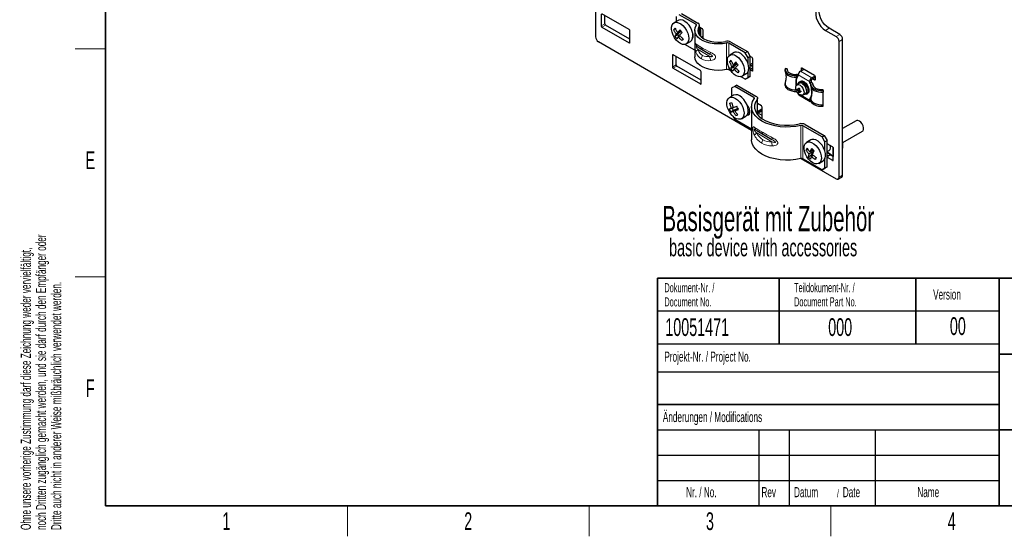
# Paper-space layout 'Blatt4' of a CAD drawing. Header units: millimetres. Extents: x 5 to 418, y 2 to 292.
# Tile 1 of 79: x 9 to 203, y 6 to 108. Entities that reach past the tile are written whole.
import ezdxf

# ---------------------------------------------------------------- set-up
doc = ezdxf.new("R2010")
doc.units = ezdxf.units.MM
doc.layers.add('SLD-0', color=7, linetype='Continuous')
doc.styles.add('SLDTEXTSTYLE0', font='TXT', dxfattribs={"width": 0.605})

psp = doc.layouts.new('Blatt4')

# ---------------------------------------------------------------- linework, layer by layer
at = {"color": 7, "linetype": 'Continuous', "lineweight": 25}
for p, q in [((122.76, 113.15), (122.76, 104.66)), ((123.89, 109.1), (123.89, 106.78)), ((129.41, 106.08), (124.03, 109.18)), ((142.57, 107.1), (139.3, 108.99)), ((139.73, 109.23), (142.99, 107.35)), ((124.6, 107.19), (124.6, 108.85)), ((139.09, 107.88), (138.25, 107.39)), ((138.74, 107.68), (138.74, 108.66)), ((124.03, 106.54), (129.41, 103.43)), ((129.55, 104.17), (124.74, 106.94)), ((129.55, 103.51), (129.55, 105.83)), ((138.21, 106.05), (138.53, 106.24)), ((138.41, 104.78), (138.92, 105.07)), ((139.67, 105.74), (138.68, 105.17)), ((138.92, 105.07), (139.69, 105.72)), ((138.92, 105.07), (139.19, 104.7)), ((139.59, 105.86), (138.94, 105.49)), ((141.93, 105.36), (141.94, 105.37)), ((142.34, 105.88), (142.34, 100.66)), ((143.29, 104.95), (143.29, 106.94)), ((143.87, 106.2), (143.29, 106.54)), ((143.47, 106.43), (143.47, 104.73)), ((144.01, 104.31), (144.01, 105.96)), ((168.18, 105.9), (170.28, 104.69)), ((170.98, 105.1), (168.89, 106.31)), ((123.32, 103.68), (153.56, 86.22)), ((139.08, 104.64), (139.44, 104.84)), ((142.34, 102.01), (140.38, 103.14)), ((140.65, 103.24), (141.49, 103.72)), ((141.94, 104.37), (141.97, 104.37)), ((141.98, 104.65), (142.05, 104.61)), ((143.71, 104.52), (144.01, 104.7)), ((144.01, 104.53), (143.84, 104.43)), ((144.01, 104.39), (143.95, 104.35)), ((152.32, 101.48), (149.05, 103.36)), ((149.47, 103.61), (152.74, 101.72)), ((170.84, 76.9), (170.84, 103.71)), ((171.55, 77.31), (171.55, 104.12)), ((143.02, 102.57), (145.32, 101.24)), ((150.13, 101.51), (149.28, 101.02)), ((152.32, 101.48), (152.74, 101.72)), ((152.88, 100.5), (152.32, 101.48)), ((152.74, 101.72), (153.31, 100.74)), ((137.95, 100.98), (137.95, 98.67)), ((143.46, 97.96), (138.09, 101.07)), ((138.65, 99.07), (138.65, 100.74)), ((149.24, 99.68), (149.56, 99.87)), ((150.7, 99.38), (149.71, 98.8)), ((149.95, 98.7), (150.72, 99.35)), ((150.62, 99.49), (149.97, 99.12)), ((153.31, 100.74), (152.88, 100.5)), ((152.88, 99.32), (152.88, 100.5)), ((153.69, 100.54), (153.29, 100.77)), ((153.31, 96.82), (153.31, 100.74)), ((153.31, 99.19), (153.75, 99.45)), ((153.83, 97.97), (153.83, 100.29)), ((138.09, 98.42), (143.46, 95.32)), ((143.6, 96.05), (138.8, 98.83)), ((143.6, 95.4), (143.6, 97.72)), ((149.54, 97.85), (149.05, 98.13)), ((149.45, 98.41), (149.95, 98.7)), ((149.95, 98.7), (150.22, 98.33)), ((150.11, 98.27), (150.47, 98.47)), ((151.68, 96.87), (152.53, 97.36)), ((152.88, 96.58), (152.88, 97.75)), ((153.83, 98.78), (153.31, 99.08)), ((153.31, 98.11), (153.69, 97.89)), ((153.83, 98.5), (153.59, 98.36)), ((160.17, 98.21), (160.17, 97.91)), ((160.58, 98.33), (160.18, 98.36)), ((160.58, 98.09), (160.58, 98.33)), ((163.21, 97.83), (163.88, 98.23)), ((163.35, 98.37), (163.35, 97.92)), ((166.03, 96.99), (163.49, 98.46)), ((152.32, 96.25), (151.41, 96.77)), ((152.32, 96.25), (152.88, 96.58)), ((152.74, 96.49), (152.32, 96.25)), ((153.31, 96.82), (152.74, 96.49)), ((152.88, 96.58), (153.31, 96.82)), ((160.17, 95.4), (160.17, 95.11)), ((160.3, 96), (160.18, 95.56)), ((162.46, 96.65), (162.47, 96.65)), ((162.95, 95.45), (162.5, 95.14)), ((162.62, 96.92), (162.78, 96.82)), ((162.78, 96.82), (162.78, 97.1)), ((163.21, 95.83), (163.04, 95.73)), ((165.04, 95.79), (165.04, 95.52)), ((165.04, 95.52), (165.33, 95.68)), ((165.04, 95.52), (165.2, 95.42)), ((165.33, 95.96), (165.33, 95.68)), ((165.33, 95.68), (165.49, 95.59)), ((165.47, 96.53), (166.12, 96.9)), ((166.17, 96.61), (165.47, 96.2)), ((165.66, 95.21), (165.66, 95.34)), ((165.72, 96.35), (166.03, 96.17)), ((166.17, 96.25), (166.17, 96.74)), ((150.24, 94.85), (149.67, 94.53)), ((149.67, 92.89), (149.67, 94.53)), ((150.66, 95.1), (150.24, 94.85)), ((154.02, 92.67), (150.24, 94.85)), ((150.66, 95.1), (154.44, 92.91)), ((162.7, 94.3), (162.56, 94.23)), ((163.04, 94.12), (162.77, 93.97)), ((163.02, 94.31), (162.78, 94.27)), ((162.78, 93.44), (162.78, 93.47)), ((163.02, 93.76), (162.87, 93.66)), ((163.18, 93.99), (163.03, 93.8)), ((163.66, 93.13), (164.15, 93.37)), ((164.44, 93.31), (164.61, 93.41)), ((165.26, 95.27), (165.26, 94.97)), ((167.71, 94.02), (167.65, 94.25)), ((167.71, 94.02), (167.71, 93.72)), ((150.03, 93.09), (149.18, 92.61)), ((154.74, 89.32), (154.74, 92.51)), ((155.51, 91.01), (154.74, 91.46)), ((162.91, 93.17), (165.17, 91.86)), ((165.2, 92.32), (165.04, 92.41)), ((165.04, 92.41), (165.04, 92.14)), ((165.26, 92.53), (165.26, 92.53)), ((165.26, 92.47), (165.26, 92.17)), ((149.98, 90.07), (149.48, 89.78)), ((149.6, 90.51), (149.95, 90.71)), ((149.98, 90.07), (149.73, 90.58)), ((150.89, 90.47), (149.91, 89.91)), ((150.88, 90.49), (149.98, 90.07)), ((150.92, 90.41), (150.28, 90.04)), ((152.87, 90.58), (153.04, 90.68)), ((152.92, 89.86), (153.26, 89.66)), ((153.56, 90.85), (153.56, 84.32)), ((154.74, 89.79), (155.62, 90.3)), ((155.62, 90.13), (154.74, 89.63)), ((155.65, 89.1), (154.74, 89.63)), ((155.65, 90.01), (154.86, 89.55)), ((155.62, 90.63), (155.65, 90.64)), ((155.62, 90.63), (155.62, 90.07)), ((155.65, 90.05), (155.62, 90.07)), ((155.65, 88.48), (155.65, 90.76)), ((167.71, 90.91), (167.71, 91.21)), ((149.87, 88.95), (150.24, 88.32)), ((153.56, 86.4), (150.24, 88.32)), ((150.49, 89.07), (150.82, 89.26)), ((151.58, 88.45), (152.43, 88.94)), ((174.26, 88.07), (171.55, 86.5)), ((154.59, 86.11), (157.6, 84.37)), ((167.49, 84.89), (163.71, 87.08)), ((164.13, 87.32), (167.91, 85.14)), ((171.57, 83.74), (175.46, 85.99)), ((165.3, 84.28), (164.45, 83.79)), ((167.49, 84.89), (167.91, 85.14)), ((168.06, 83.91), (167.49, 84.89)), ((167.91, 85.14), (168.48, 84.16)), ((168.48, 84.16), (168.06, 83.91)), ((168.06, 82.08), (168.06, 83.91)), ((168.48, 78.93), (168.48, 84.16)), ((171.59, 82.7), (171.59, 83.66)), ((164.36, 82.25), (164.68, 82.43)), ((165.86, 82.03), (164.9, 81.48)), ((165.76, 82.29), (165.08, 81.9)), ((165.74, 82.28), (165.79, 82.26)), ((169.57, 82.89), (168.48, 83.52)), ((168.48, 81.96), (168.92, 82.21)), ((169.32, 81.36), (168.48, 81.85)), ((169.68, 82.77), (169.68, 81)), ((169.71, 80.33), (169.71, 82.65)), ((171.55, 82.61), (171.55, 82.62)), ((163.3, 80.6), (170.28, 76.57)), ((167.49, 78.36), (163.71, 80.54)), ((164.77, 80.93), (165.27, 81.22)), ((165.27, 81.22), (165.64, 81.66)), ((165.27, 81.22), (165.43, 81.06)), ((165.35, 81.02), (165.74, 81.25)), ((166.85, 79.63), (167.7, 80.12)), ((168.06, 78.69), (168.06, 80.52)), ((168.48, 80.88), (169.57, 80.25)), ((169.09, 81.31), (168.77, 81.12)), ((169.18, 81.36), (169.09, 81.31)), ((169.71, 80.98), (169.28, 81.23)), ((169.48, 81.11), (169.44, 81.21)), ((167.49, 78.36), (168.06, 78.69)), ((167.91, 78.61), (167.49, 78.36)), ((168.48, 78.93), (167.91, 78.61)), ((168.06, 78.69), (168.48, 78.93)), ((170.68, 76.53), (171.38, 76.94))]:
    psp.add_line(p, q, dxfattribs=at)
at = {"color": 7, "linetype": 'Continuous', "lineweight": 18}
for p, q in [((124.6, 107.19), (123.89, 106.78)), ((142.57, 106.71), (142.57, 107.1)), ((124.74, 106.94), (124.03, 106.54)), ((142.04, 105.03), (141.98, 105.06)), ((143.22, 105.04), (143.22, 106.73)), ((168.89, 106.31), (168.18, 105.9)), ((170.28, 104.69), (170.98, 105.1)), ((129.55, 103.51), (129.41, 103.43)), ((144.01, 104.82), (143.63, 104.59)), ((148.62, 98.19), (148.62, 103.41)), ((149.05, 100.83), (149.05, 103.36)), ((171.55, 104.12), (170.84, 103.71)), ((143.02, 102.11), (145.32, 100.78)), ((138.09, 101.07), (137.95, 100.98)), ((138.65, 99.07), (137.95, 98.67)), ((138.8, 98.83), (138.09, 98.42)), ((149.05, 98.13), (149.05, 98.71)), ((153.31, 99.01), (153.83, 98.7)), ((153.59, 98.36), (153.31, 98.52)), ((153.83, 97.97), (153.69, 97.89)), ((163.21, 97.83), (165.47, 96.53)), ((163.49, 98.46), (163.35, 98.37)), ((143.6, 95.4), (143.46, 95.32)), ((162.47, 96.65), (162.47, 96.95)), ((162.62, 96.92), (162.62, 96.6)), ((165.04, 95.79), (162.78, 97.1)), ((165.2, 95.1), (165.2, 95.42)), ((165.66, 95.22), (165.66, 95.32)), ((166.17, 96.25), (166.03, 96.17)), ((162.47, 93.85), (162.47, 93.93)), ((162.78, 93.44), (162.85, 93.4)), ((154.02, 92.29), (154.02, 92.67)), ((154.66, 89.42), (154.66, 92.28)), ((163.37, 93.1), (165.04, 92.14)), ((165.2, 92.32), (165.2, 92.64)), ((153.25, 90.08), (152.91, 90.28)), ((155.62, 90.42), (154.74, 89.91)), ((154.59, 85.65), (157.6, 83.91)), ((163.27, 80.59), (163.27, 87.13)), ((163.71, 80.54), (163.71, 87.08)), ((171.55, 83.63), (171.59, 83.66)), ((168.48, 81.77), (169.18, 81.36)), ((171.55, 82.67), (171.59, 82.7)), ((168.77, 81.12), (168.48, 81.29)), ((169.09, 81.19), (169.09, 81.31)), ((169.71, 80.33), (169.57, 80.25)), ((171.55, 77.31), (170.84, 76.9))]:
    psp.add_line(p, q, dxfattribs=at)
at = {"color": 7, "linetype": 'Continuous', "lineweight": 25, "flags": 128}
for points in [[(168.18, 110.41), (167.72, 110.61), (167.28, 110.68), (166.89, 110.59), (166.58, 110.36), (166.36, 110.01), (166.25, 109.55), (166.25, 109), (166.36, 108.41), (166.58, 107.8), (166.89, 107.22), (167.28, 106.68), (167.72, 106.24), (168.18, 105.9)], [(168.89, 106.31), (168.42, 106.65), (167.98, 107.09), (167.6, 107.62), (167.28, 108.21), (167.07, 108.82), (166.95, 109.41), (166.95, 109.95), (167.07, 110.42), (167.2, 110.67)], [(140.38, 106.42), (140.7, 105.91), (140.95, 105.37), (141.1, 104.82), (141.15, 104.31), (141.09, 103.86), (140.92, 103.49), (140.67, 103.25), (140.34, 103.13), (139.95, 103.15), (139.53, 103.31), (139.11, 103.59), (138.71, 103.98), (138.35, 104.45), (138.06, 104.98), (137.86, 105.53), (137.76, 106.07), (137.77, 106.56), (137.88, 106.97), (138.09, 107.27), (138.38, 107.45), (138.75, 107.5), (139.15, 107.41), (139.58, 107.19), (139.99, 106.85), (140.38, 106.42)], [(141.22, 106.91), (140.84, 107.34), (140.42, 107.68), (140, 107.9), (139.59, 107.99), (139.23, 107.94), (139.09, 107.88)], [(141.49, 103.72), (141.52, 103.74), (141.77, 103.98), (141.93, 104.34), (141.99, 104.8), (141.94, 105.31), (141.79, 105.86), (141.55, 106.4), (141.22, 106.91)], [(148.62, 103.41), (147.84, 103.28), (147.02, 103.23), (146.2, 103.26), (145.41, 103.38), (144.66, 103.58), (143.99, 103.85), (143.41, 104.18), (142.94, 104.57), (142.6, 105), (142.4, 105.46), (142.34, 105.93), (142.43, 106.4), (142.66, 106.85)], [(143.22, 106.73), (143.01, 106.3), (142.94, 105.86), (143.03, 105.41), (143.26, 104.99), (143.62, 104.6), (144.11, 104.25), (144.71, 103.97), (145.39, 103.76), (146.12, 103.62), (146.89, 103.58), (147.66, 103.61), (148.4, 103.73)], [(151.41, 100.05), (151.73, 99.55), (151.98, 99), (152.13, 98.46), (152.18, 97.94), (152.12, 97.49), (151.96, 97.13), (151.7, 96.88), (151.37, 96.76), (150.98, 96.78), (150.56, 96.94), (150.14, 97.22), (149.74, 97.61), (149.38, 98.09), (149.09, 98.62), (148.89, 99.16), (148.79, 99.7), (148.8, 100.19), (148.91, 100.6), (149.12, 100.9), (149.41, 101.09), (149.78, 101.14), (150.18, 101.05), (150.61, 100.83), (151.03, 100.49), (151.41, 100.05)], [(152.25, 100.54), (151.87, 100.97), (151.45, 101.31), (151.03, 101.53), (150.62, 101.62), (150.26, 101.58), (150.13, 101.51)], [(148.62, 98.19), (147.84, 98.05), (147.02, 98), (146.2, 98.04), (145.41, 98.15), (144.66, 98.35), (143.99, 98.62), (143.41, 98.96), (142.94, 99.34), (142.6, 99.77), (142.4, 100.23), (142.34, 100.66)], [(152.53, 97.36), (152.55, 97.37), (152.8, 97.62), (152.96, 97.98), (153.02, 98.43), (152.97, 98.94), (152.82, 99.49), (152.58, 100.03), (152.25, 100.54)], [(153.75, 99.45), (153.8, 99.48), (153.83, 99.51)], [(160.17, 97.91), (160.18, 97.79), (160.28, 97.52), (160.47, 97.27), (160.76, 97.05), (161.12, 96.87), (161.53, 96.74), (161.99, 96.67), (162.46, 96.65)], [(160.18, 98.36), (160.18, 98.09), (160.28, 97.82), (160.47, 97.57), (160.76, 97.35), (161.12, 97.17), (161.54, 97.04), (161.99, 96.97), (162.47, 96.95)], [(160.58, 98.33), (160.58, 98.1), (160.66, 97.89), (160.82, 97.68), (161.05, 97.5), (161.35, 97.36), (161.69, 97.25), (162.06, 97.19), (162.45, 97.18)], [(160.18, 95.56), (160.18, 95.28), (160.28, 95.01), (160.47, 94.76), (160.76, 94.54), (161.12, 94.36), (161.53, 94.23), (161.99, 94.16), (162.38, 94.14)], [(162.78, 95.33), (162.79, 95.39), (162.94, 95.65), (163.17, 95.78), (163.46, 95.78), (163.78, 95.64)], [(163.61, 95.38), (163.89, 95.14), (164.14, 94.82), (164.32, 94.44), (164.41, 94.07), (164.4, 93.73), (164.29, 93.48), (164.15, 93.37)], [(163.78, 95.64), (164.1, 95.38), (164.38, 95.02), (164.59, 94.62), (164.71, 94.2), (164.73, 93.81), (164.63, 93.51), (164.44, 93.31), (164.18, 93.24), (163.96, 93.28)], [(163.95, 95.74), (164.27, 95.48), (164.55, 95.12), (164.76, 94.71), (164.88, 94.29), (164.89, 93.91), (164.8, 93.6), (164.61, 93.41), (164.61, 93.41)], [(165.26, 95.34), (165.29, 95.06), (165.42, 94.8), (165.64, 94.56), (165.95, 94.35), (166.34, 94.18), (166.77, 94.07), (167.23, 94.01), (167.71, 94.02)], [(165.66, 95.32), (165.68, 95.1), (165.79, 94.89), (165.97, 94.69), (166.22, 94.52), (166.53, 94.38), (166.89, 94.29), (167.26, 94.24), (167.65, 94.25)], [(160.17, 95.11), (160.18, 94.98), (160.28, 94.72), (160.47, 94.47), (160.76, 94.25), (161.12, 94.07), (161.54, 93.94), (161.99, 93.86), (162.47, 93.85)], [(163.14, 95.08), (163.43, 94.83), (163.68, 94.49), (163.85, 94.11), (163.93, 93.73), (163.89, 93.41), (163.74, 93.19), (163.51, 93.09), (163.22, 93.15), (162.92, 93.33), (162.65, 93.63), (162.43, 94), (162.31, 94.39), (162.29, 94.75), (162.39, 95.02), (162.58, 95.18), (162.84, 95.2), (163.14, 95.08)], [(165.26, 94.97), (165.29, 94.76), (165.42, 94.5), (165.65, 94.26), (165.96, 94.05), (166.34, 93.89), (166.77, 93.77), (167.23, 93.72), (167.71, 93.72)], [(149.06, 90.06), (148.84, 90.61), (148.71, 91.15), (148.69, 91.65), (148.77, 92.08), (148.96, 92.42), (149.23, 92.63), (149.58, 92.72), (149.98, 92.66), (150.4, 92.47), (150.82, 92.16), (151.22, 91.75), (151.56, 91.26), (151.82, 90.72), (152, 90.17), (152.08, 89.65), (152.04, 89.18), (151.91, 88.79), (151.67, 88.51), (151.36, 88.36), (150.98, 88.35), (150.57, 88.47), (150.15, 88.72), (149.74, 89.09), (149.37, 89.54), (149.06, 90.06)], [(152.43, 88.94), (152.52, 89), (152.75, 89.28), (152.89, 89.66), (152.92, 90.14), (152.85, 90.66), (152.67, 91.21), (152.4, 91.75), (152.06, 92.24), (151.67, 92.65), (151.25, 92.96), (150.83, 93.15), (150.43, 93.21), (150.08, 93.12), (150.03, 93.09)], [(163.27, 87.13), (162.29, 86.94), (161.27, 86.83), (160.24, 86.82), (159.21, 86.89), (158.21, 87.05), (157.27, 87.29), (156.39, 87.61), (155.61, 88), (154.94, 88.45), (154.38, 88.95), (153.97, 89.5), (153.69, 90.07), (153.57, 90.67), (153.6, 91.26), (153.78, 91.85), (154.11, 92.42)], [(154.11, 92.42), (154.12, 92.45), (154.13, 92.48), (154.14, 92.52), (154.13, 92.55), (154.11, 92.58), (154.09, 92.61), (154.06, 92.64), (154.02, 92.67)], [(154.66, 92.28), (154.34, 91.73), (154.18, 91.16), (154.18, 90.57), (154.33, 90), (154.64, 89.44), (155.1, 88.93), (155.69, 88.45), (156.41, 88.04), (157.22, 87.7), (158.12, 87.44), (159.08, 87.26), (160.08, 87.17), (161.08, 87.17), (162.08, 87.26), (163.04, 87.45)], [(154.44, 92.91), (154.54, 92.85), (154.62, 92.78), (154.68, 92.7), (154.72, 92.62), (154.74, 92.53), (154.73, 92.45), (154.71, 92.36), (154.66, 92.28)], [(165.04, 92.14), (165.05, 92.04), (165.08, 91.97), (165.12, 91.9), (165.17, 91.86), (165.23, 91.84), (165.31, 91.83), (165.34, 91.84)], [(165.26, 92.53), (165.29, 92.25), (165.42, 91.99), (165.65, 91.75), (165.96, 91.54), (166.34, 91.38), (166.77, 91.26), (167.23, 91.21), (167.71, 91.21)], [(165.26, 92.17), (165.29, 91.96), (165.42, 91.69), (165.64, 91.45), (165.95, 91.25), (166.34, 91.08), (166.77, 90.97), (167.23, 90.91), (167.71, 90.91)], [(152.69, 89.18), (152.95, 89.21), (153.15, 89.37), (153.26, 89.66), (153.26, 90.02), (153.15, 90.43), (152.95, 90.83), (152.69, 91.16)], [(152.92, 90.88), (152.87, 90.7), (152.85, 90.66)], [(152.85, 89.51), (153.1, 89.43), (153.18, 89.42)], [(155.62, 90.63), (155.64, 90.61), (155.65, 90.59)], [(175.17, 87.76), (174.89, 87.99), (174.59, 88.11), (174.33, 88.1), (174.26, 88.07)], [(175.46, 85.99), (175.59, 86.1), (175.69, 86.35), (175.7, 86.69), (175.61, 87.06), (175.43, 87.44), (175.17, 87.76)], [(163.27, 80.59), (162.29, 80.4), (161.27, 80.3), (160.24, 80.28), (159.21, 80.36), (158.21, 80.51), (157.27, 80.75), (156.39, 81.07), (155.61, 81.46), (154.94, 81.92), (154.38, 82.42), (153.97, 82.97), (153.69, 83.54), (153.57, 84.13), (153.56, 84.32)], [(166.28, 83.17), (166.65, 82.72), (166.96, 82.21), (167.19, 81.66), (167.32, 81.12), (167.35, 80.61), (167.27, 80.17), (167.09, 79.83), (166.82, 79.61), (166.47, 79.52), (166.08, 79.57), (165.66, 79.75), (165.23, 80.05), (164.84, 80.46), (164.49, 80.95), (164.22, 81.48), (164.04, 82.03), (163.96, 82.56), (163.99, 83.04), (164.12, 83.43), (164.34, 83.71), (164.65, 83.87), (165.03, 83.89), (165.44, 83.78), (165.86, 83.53), (166.28, 83.17)], [(164.88, 84.03), (164.78, 84.01), (164.59, 83.87)], [(167.12, 83.66), (166.71, 84.02), (166.29, 84.27), (165.87, 84.38), (165.5, 84.36), (165.3, 84.28)], [(167.7, 80.12), (167.93, 80.32), (168.11, 80.66), (168.19, 81.1), (168.17, 81.61), (168.03, 82.15), (167.81, 82.7), (167.5, 83.21), (167.12, 83.66)]]:
    psp.add_lwpolyline(points, dxfattribs=at)
at = {"color": 7, "linetype": 'Continuous', "lineweight": 25}
for centre, radius, start, end in [((124.9, 107.2), 0.307, 182.6055, 237.3945), ((142.51, 106.94), 0.171, 329.3823, 70.3715), ((142.85, 106.95), 0.427, 329.3823, 70.3715), ((124.2, 106.79), 0.307, 182.6055, 237.3945), ((129.24, 105.82), 0.307, 2.6055, 57.3945), ((142.89, 102.38), 5.95, 137.9949, 141.9328), ((140.79, 103.48), 2.71, 141.1893, 151.241), ((147.17, 98.08), 11.07, 134.0948, 138.0145), ((147.57, 97.55), 11.07, 134.0948, 138.0145), ((140.85, 104.86), 1.21, 331.8606, 27.923), ((143.71, 105.94), 0.307, 2.6055, 57.3945), ((170.32, 104.07), 1.23, 2.6055, 57.3945), ((123.99, 104.71), 1.23, 182.6055, 237.3945), ((129.46, 103.5), 0.0873, 230.7967, 9.214), ((141.19, 102.94), 2.71, 141.1893, 151.241), ((144.5, 100.24), 5.95, 137.9949, 141.9328), ((148.76, 102.22), 1.56, 62.8298, 103.4296), ((148.77, 102.81), 0.623, 62.8298, 103.4296), ((169.61, 103.66), 1.23, 2.6055, 57.3945), ((138.03, 101), 0.0873, 50.7967, 189.214), ((153.92, 96.02), 5.95, 137.9949, 141.9328), ((158.2, 91.71), 11.07, 134.0948, 138.0145), ((153.52, 100.28), 0.307, 2.6055, 57.3945), ((138.25, 98.68), 0.307, 182.6055, 237.3945), ((138.96, 99.09), 0.307, 182.6055, 237.3945), ((143.3, 97.7), 0.307, 2.6055, 57.3945), ((148.77, 97.58), 0.623, 62.8298, 103.4296), ((151.82, 97.11), 2.71, 141.1893, 151.241), ((152.22, 96.57), 2.71, 141.1893, 151.241), ((158.6, 91.18), 11.07, 134.0948, 138.0145), ((155.53, 93.87), 5.95, 137.9949, 141.9328), ((153.79, 98.06), 0.355, 123.0919, 163.9847), ((153.74, 97.96), 0.0873, 230.7967, 9.214), ((163.7, 97.06), 0.922, 122.6055, 177.3945), ((163.43, 98.39), 0.0873, 50.7967, 189.214), ((143.52, 95.39), 0.0873, 230.7967, 9.214), ((162.48, 96.22), 0.96, 71.8444, 92.093), ((162.48, 96.66), 0.293, 62.1128, 92.8474), ((163.23, 94.94), 0.583, 49.885, 119.0367), ((163.51, 95.2), 0.7, 50.6806, 114.9834), ((163.06, 94.13), 1.36, 356.3157, 63.6789), ((165.96, 95.75), 0.922, 122.6055, 177.3945), ((165.17, 95.33), 0.0974, 0.9886, 66.3642), ((165.63, 95.94), 0.307, 122.6055, 177.3945), ((165.37, 95.32), 0.292, 0.9886, 66.3642), ((165.87, 96.73), 0.307, 2.6055, 57.3945), ((166.09, 96.24), 0.0873, 230.7967, 9.214), ((162.48, 93.5), 0.344, 84.599, 91.704), ((163.48, 96.37), 2.22, 245.5898, 251.5306), ((164.35, 94.23), 1.79, 175.9491, 180.0155), ((164.28, 95.4), 2.08, 214.2703, 223.4092), ((164.67, 94.43), 1.96, 193.4942, 202.8833), ((164.61, 93.54), 1.97, 150.1765, 158.1599), ((163.07, 93.41), 0.296, 173.7012, 234.9867), ((163.92, 95.23), 1.89, 236.064, 240.063), ((164.65, 97.2), 3.21, 236.8838, 239.2432), ((165.24, 93.13), 2.31, 162.9274, 168.2852), ((166.81, 94.65), 3.81, 183.1052, 188.2815), ((163.49, 95.71), 1.96, 256.5448, 264.8217), ((165.56, 96.96), 3.81, 228.5766, 233.8564), ((166.49, 93.71), 3.18, 176.8367, 179.1279), ((145.98, 101.45), 10.48, 288.385, 290.5553), ((165.15, 92.22), 0.114, 20.8732, 63.3361), ((148.19, 94.65), 4.37, 283.0007, 288.8689), ((148.49, 94.04), 4.37, 283.0007, 288.8689), ((142.87, 109.62), 20.26, 290.5424, 292.6481), ((143.17, 109.01), 20.26, 290.5424, 292.6481), ((155.35, 90.75), 0.307, 2.6055, 57.3945), ((147.18, 99.02), 10.48, 288.385, 290.5553), ((163.42, 85.93), 1.56, 62.8584, 104.1984), ((163.42, 86.52), 0.624, 62.8584, 104.1984), ((171.33, 83.65), 0.264, 2.1099, 33.0167), ((168.23, 80.85), 4.11, 153.8122, 160.0958), ((171.17, 78.9), 6.79, 147.0605, 153.834), ((171.62, 78.44), 6.79, 147.0605, 153.834), ((168.33, 82.82), 0.853, 314.306, 22.9776), ((169.4, 82.63), 0.307, 2.6055, 57.3945), ((171.5, 82.69), 0.0896, 305.3434, 5.9687), ((163.42, 79.99), 0.624, 62.8584, 104.1984), ((167.1, 80.65), 2.35, 159.3611, 173.1383), ((167.55, 80.19), 2.35, 159.3611, 173.1383), ((170.02, 79), 4.11, 153.8122, 160.0958), ((168.96, 80.83), 0.355, 123.0919, 163.9847), ((169.62, 80.31), 0.0873, 230.7967, 9.214), ((170.5, 76.84), 0.349, 230.7967, 9.214), ((171.16, 77.26), 0.394, 305.0133, 6.2988)]:
    psp.add_arc(centre, radius, start, end, dxfattribs=at)
at = {"color": 7, "linetype": 'Continuous', "lineweight": 18}
for centre, radius, start, end in [((143.49, 103.37), 0.927, 186.9601, 239.5747), ((143.39, 101.3), 0.887, 114.6077, 157.5565), ((144.19, 102.47), 0.503, 174.3796, 234.302), ((138.11, 105.77), 8.52, 327.8977, 330.3837), ((145.13, 100.22), 1.44, 148.8563, 178.0435), ((147.36, 100.8), 2.03, 180.5526, 204.9553), ((155.03, 86.84), 0.858, 187.2283, 239.2011), ((155.14, 84.79), 1.02, 122.7294, 161.1051), ((156.11, 85.81), 0.503, 174.3796, 234.302), ((157.05, 83.55), 1.44, 148.8563, 178.0435), ((159.46, 83.7), 1.87, 173.598, 198.948), ((158.12, 84.41), 0.523, 145.5985, 184.8383)]:
    psp.add_arc(centre, radius, start, end, dxfattribs=at)
for centre, major_axis, ratio, start_param, end_param in [((146.94, 101.46), (4.59, -2.1), 0.103924, 3.504783, 3.974535), ((146.94, 105.08), (3.49, 4.66), 0.642287, 2.749184, 3.218936), ((146.44, 100.59), (3.6, -2.08), 0.00007, 2.356235, 2.825987), ((146.44, 105.37), (2.55, 4.41), 0.577335, 2.671882, 3.141633), ((146.94, 101.46), (4.59, -2.1), 0.103924, 3.974535, 4.444287), ((146.44, 100.59), (3.6, -2.08), 0.00007, 1.886483, 2.356235), ((146.94, 105.08), (3.49, 4.66), 0.642287, 3.218936, 3.688688), ((146.44, 105.37), (2.55, 4.41), 0.577335, 3.141633, 3.611385), ((160.56, 83.81), (7, -3.48), 0.066109, 3.597362, 3.959875), ((160.06, 82.95), (6, -3.46), 0.00007, 2.356235, 2.718749), ((160.06, 91.65), (4.24, 7.35), 0.577335, 2.77912, 3.141633), ((160.56, 83.81), (7, -3.48), 0.066109, 3.959875, 4.322389), ((160.56, 91.36), (5.17, 7.62), 0.619756, 2.823878, 3.186392), ((160.06, 82.95), (6, -3.46), 0.00007, 1.993722, 2.356235), ((160.06, 91.65), (4.24, 7.35), 0.577335, 3.141633, 3.504147), ((160.56, 91.36), (5.17, 7.62), 0.619756, 3.186392, 3.548905)]:
    psp.add_ellipse(centre, major_axis=major_axis, ratio=ratio, start_param=start_param, end_param=end_param, dxfattribs=at)
at = {"color": 7, "linetype": 'Continuous', "lineweight": 25}
for centre, major_axis, ratio, start_param, end_param in [((169.22, 81), (-0.118, 0.315), 0.431648, 5.112062, 6.35548), ((169.28, 81.12), (-0.068, 0.253), 0.688236, 4.893931, 6.464728)]:
    psp.add_ellipse(centre, major_axis=major_axis, ratio=ratio, start_param=start_param, end_param=end_param, dxfattribs=at)
for points, knots in [([(138.68, 105.17), (138.63, 105.24), (138.54, 105.38), (138.42, 105.6), (138.3, 105.83), (138.24, 105.98), (138.21, 106.05)], [0, 0, 0, 0, 0.248164, 0.497051, 0.748151, 1, 1, 1, 1]), ([(138.47, 106.37), (138.5, 106.29), (138.57, 106.14), (138.68, 105.92), (138.8, 105.7), (138.89, 105.56), (138.94, 105.49)], [0, 0, 0, 0, 0.248164, 0.497051, 0.748151, 1, 1, 1, 1]), ([(139.87, 105.49), (139.8, 105.58), (139.65, 105.75), (139.53, 105.94), (139.47, 106.03)], [0, 0, 0, 0, 0.4986324, 1, 1, 1, 1]), ([(138.41, 104.78), (138.48, 104.69), (138.6, 104.5), (138.75, 104.33), (138.82, 104.24)], [0, 0, 0, 0, 0.498632, 1, 1, 1, 1]), ([(139.82, 103.91), (139.75, 103.96), (139.62, 104.08), (139.43, 104.25), (139.25, 104.44), (139.14, 104.57), (139.08, 104.64)], [0, 0, 0, 0, 0.248164, 0.497051, 0.748151, 1, 1, 1, 1]), ([(139.34, 104.95), (139.4, 104.89), (139.51, 104.76), (139.69, 104.57), (139.88, 104.39), (140.01, 104.28), (140.08, 104.22)], [0, 0, 0, 0, 0.248164, 0.497051, 0.748151, 1, 1, 1, 1]), ([(149.71, 98.8), (149.66, 98.88), (149.57, 99.02), (149.45, 99.23), (149.34, 99.46), (149.27, 99.61), (149.24, 99.68)], [0, 0, 0, 0, 0.248164, 0.4970507, 0.7481509, 1, 1, 1, 1]), ([(149.5, 100), (149.53, 99.92), (149.6, 99.77), (149.71, 99.55), (149.83, 99.33), (149.93, 99.19), (149.97, 99.12)], [0, 0, 0, 0, 0.248164, 0.497051, 0.748151, 1, 1, 1, 1]), ([(150.9, 99.13), (150.83, 99.21), (150.69, 99.39), (150.56, 99.57), (150.5, 99.66)], [0, 0, 0, 0, 0.4986324, 1, 1, 1, 1]), ([(149.45, 98.41), (149.51, 98.32), (149.63, 98.14), (149.78, 97.96), (149.85, 97.87)], [0, 0, 0, 0, 0.4986324, 1, 1, 1, 1]), ([(150.85, 97.54), (150.78, 97.6), (150.65, 97.71), (150.46, 97.89), (150.28, 98.07), (150.17, 98.2), (150.11, 98.27)], [0, 0, 0, 0, 0.248164, 0.497051, 0.748151, 1, 1, 1, 1]), ([(150.37, 98.58), (150.43, 98.52), (150.54, 98.39), (150.72, 98.2), (150.91, 98.02), (151.04, 97.91), (151.11, 97.85)], [0, 0, 0, 0, 0.248164, 0.497051, 0.748151, 1, 1, 1, 1]), ([(160.2, 97.67), (160.24, 97.55), (160.34, 97.25), (160.39, 96.69), (160.35, 96.22), (160.3, 95.98), (160.29, 95.93)], [0, 0, 0, 0, 0.221638, 0.57749, 0.917445, 1, 1, 1, 1]), ([(162.47, 96.65), (162.49, 96.65), (162.54, 96.64), (162.59, 96.62), (162.61, 96.6), (162.62, 96.6), (162.62, 96.6)], [0, 0, 0, 0, 0.40398, 0.8078, 0.981847, 1, 1, 1, 1]), ([(165.26, 95.04), (165.26, 95.05), (165.26, 95.07), (165.23, 95.09), (165.21, 95.1), (165.21, 95.1), (165.2, 95.1)], [0, 0, 0, 0, 0.404663, 0.809166, 0.981846, 1, 1, 1, 1]), ([(165.44, 93.97), (165.45, 93.91), (165.48, 93.65), (165.44, 93.22), (165.36, 92.8), (165.28, 92.59), (165.26, 92.53)], [0, 0, 0, 0, 0.107746, 0.479302, 0.860328, 1, 1, 1, 1]), ([(165.3, 94.73), (165.31, 94.71), (165.38, 94.52), (165.44, 94.22), (165.44, 93.96), (165.44, 93.89)], [0, 0, 0, 0, 0.077782, 0.7857399, 1, 1, 1, 1]), ([(167.71, 91.21), (167.7, 91.48), (167.68, 92.02), (167.68, 92.7), (167.69, 93.27), (167.7, 93.57), (167.71, 93.72)], [0, 0, 0, 0, 0.28122, 0.568632, 0.782967, 1, 1, 1, 1]), ([(149.6, 90.51), (149.57, 90.59), (149.51, 90.75), (149.42, 90.99), (149.34, 91.24), (149.3, 91.41), (149.28, 91.5)], [0, 0, 0, 0, 0.248164, 0.4970507, 0.7481509, 1, 1, 1, 1]), ([(149.66, 91.63), (149.68, 91.55), (149.72, 91.38), (149.79, 91.13), (149.88, 90.89), (149.95, 90.72), (149.98, 90.64)], [0, 0, 0, 0, 0.248164, 0.497051, 0.748151, 1, 1, 1, 1]), ([(165.26, 92.53), (165.26, 92.55), (165.26, 92.58), (165.23, 92.61), (165.21, 92.63), (165.21, 92.64), (165.2, 92.64)], [0, 0, 0, 0, 0.4039797, 0.8077998, 0.9818466, 1, 1, 1, 1]), ([(149.17, 90.39), (149.22, 90.29), (149.31, 90.08), (149.42, 89.88), (149.48, 89.78)], [0, 0, 0, 0, 0.498632, 1, 1, 1, 1]), ([(150.49, 89.07), (150.44, 89.14), (150.33, 89.26), (150.18, 89.47), (150.04, 89.68), (149.95, 89.83), (149.91, 89.91)], [0, 0, 0, 0, 0.248164, 0.497051, 0.748151, 1, 1, 1, 1]), ([(150.28, 90.04), (150.32, 89.96), (150.41, 89.82), (150.55, 89.61), (150.7, 89.4), (150.81, 89.27), (150.86, 89.2)], [0, 0, 0, 0, 0.248164, 0.4970507, 0.7481509, 1, 1, 1, 1]), ([(150.97, 90.31), (150.92, 90.41), (150.81, 90.61), (150.72, 90.81), (150.67, 90.92)], [0, 0, 0, 0, 0.4986324, 1, 1, 1, 1]), ([(164.9, 81.48), (164.85, 81.54), (164.75, 81.66), (164.61, 81.86), (164.48, 82.05), (164.4, 82.18), (164.36, 82.25)], [0, 0, 0, 0, 0.248164, 0.4970507, 0.7481509, 1, 1, 1, 1]), ([(164.54, 82.66), (164.58, 82.6), (164.66, 82.47), (164.79, 82.27), (164.93, 82.08), (165.03, 81.96), (165.08, 81.9)], [0, 0, 0, 0, 0.248164, 0.4970507, 0.7481509, 1, 1, 1, 1]), ([(165.92, 82.13), (165.84, 82.21), (165.69, 82.35), (165.55, 82.51), (165.48, 82.59)], [0, 0, 0, 0, 0.498632, 1, 1, 1, 1]), ([(164.77, 80.93), (164.84, 80.86), (164.98, 80.7), (165.14, 80.55), (165.22, 80.47)], [0, 0, 0, 0, 0.498632, 1, 1, 1, 1]), ([(166.15, 80.4), (166.08, 80.45), (165.94, 80.54), (165.74, 80.69), (165.54, 80.85), (165.41, 80.96), (165.35, 81.02)], [0, 0, 0, 0, 0.248164, 0.497051, 0.748151, 1, 1, 1, 1]), ([(165.53, 81.43), (165.59, 81.38), (165.71, 81.27), (165.91, 81.11), (166.11, 80.96), (166.26, 80.86), (166.33, 80.82)], [0, 0, 0, 0, 0.248164, 0.497051, 0.748151, 1, 1, 1, 1])]:
    psp.add_open_spline(points, degree=3, knots=knots, dxfattribs=at)
at = {"color": 7, "linetype": 'Continuous', "lineweight": 18}
for points, knots in [([(142.57, 101.64), (142.54, 101.71), (142.51, 101.83), (142.47, 101.99), (142.44, 102.14), (142.41, 102.28), (142.4, 102.41), (142.39, 102.53), (142.38, 102.65), (142.37, 102.77), (142.37, 102.89), (142.37, 103), (142.37, 103.08), (142.37, 103.16), (142.38, 103.22), (142.39, 103.28), (142.41, 103.32), (142.43, 103.34), (142.46, 103.33), (142.49, 103.32), (142.53, 103.29), (142.55, 103.27), (142.57, 103.26)], [0, 0, 0, 0, 0.0937841, 0.1413875, 0.1892666, 0.2584855, 0.2938776, 0.3295731, 0.3741289, 0.4197291, 0.4601124, 0.5024077, 0.54615, 0.5676758, 0.6195443, 0.6733204, 0.7329742, 0.7940123, 0.8446635, 0.8957117, 0.9477327, 1, 1, 1, 1]), ([(143.02, 102.57), (142.95, 102.61), (142.84, 102.67), (142.74, 102.7), (142.69, 102.7), (142.67, 102.69), (142.66, 102.67), (142.65, 102.64), (142.66, 102.61), (142.67, 102.56), (142.72, 102.45), (142.84, 102.29), (142.95, 102.18), (143.02, 102.11)], [0, 0, 0, 0, 0.243429, 0.365333, 0.410278, 0.455519, 0.479541, 0.503771, 0.525106, 0.55474, 0.607268, 0.765765, 1, 1, 1, 1]), ([(145.32, 100.78), (145.42, 100.75), (145.56, 100.72), (145.72, 100.71), (145.8, 100.73), (145.83, 100.75), (145.85, 100.77), (145.86, 100.8), (145.85, 100.83), (145.82, 100.88), (145.74, 100.97), (145.57, 101.09), (145.42, 101.18), (145.32, 101.24)], [0, 0, 0, 0, 0.243429, 0.365333, 0.410278, 0.455519, 0.479541, 0.503771, 0.525106, 0.55474, 0.607268, 0.765765, 1, 1, 1, 1]), ([(145.51, 101.56), (145.68, 101.47), (145.97, 101.32), (146.28, 101.06), (146.41, 100.86), (146.46, 100.69), (146.46, 100.57), (146.41, 100.41), (146.29, 100.24), (145.98, 100.03), (145.69, 99.97), (145.51, 99.94)], [0, 0, 0, 0, 0.189367, 0.329565, 0.41974, 0.460254, 0.546207, 0.567803, 0.673336, 0.794095, 1, 1, 1, 1]), ([(162.34, 94.87), (162.33, 94.92), (162.28, 95.18), (162.28, 95.63), (162.33, 96.18), (162.42, 96.49), (162.46, 96.65)], [0, 0, 0, 0, 0.0730382, 0.3863475, 0.6896481, 1, 1, 1, 1]), ([(162.62, 96.6), (162.51, 96.28), (162.37, 95.85), (162.45, 95.26), (162.48, 95.1)], [0, 0, 0, 0, 0.711536, 1, 1, 1, 1]), ([(165.2, 92.64), (165.23, 92.7), (165.35, 93.06), (165.47, 93.84), (165.29, 94.68), (165.2, 95.1)], [0, 0, 0, 0, 0.092912, 0.543954, 1, 1, 1, 1]), ([(154.18, 85.12), (154.15, 85.17), (154.1, 85.27), (154.03, 85.43), (153.97, 85.6), (153.92, 85.78), (153.87, 85.94), (153.84, 86.09), (153.82, 86.22), (153.81, 86.33), (153.8, 86.42), (153.8, 86.51), (153.8, 86.58), (153.81, 86.65), (153.81, 86.71), (153.83, 86.78), (153.86, 86.82), (153.91, 86.85), (153.97, 86.85), (154.07, 86.81), (154.14, 86.76), (154.18, 86.74)], [0, 0, 0, 0, 0.062305, 0.124892, 0.188707, 0.253202, 0.304518, 0.356782, 0.393792, 0.431627, 0.45677, 0.488441, 0.52103, 0.542493, 0.579955, 0.618591, 0.673152, 0.72939, 0.816404, 0.905486, 1, 1, 1, 1]), ([(154.59, 86.11), (154.45, 86.19), (154.29, 86.28), (154.12, 86.33), (154.07, 86.32), (154.06, 86.3), (154.06, 86.28), (154.06, 86.26), (154.07, 86.22), (154.11, 86.15), (154.28, 85.92), (154.45, 85.77), (154.59, 85.65)], [0, 0, 0, 0, 0.344132, 0.430287, 0.47373, 0.488141, 0.500122, 0.512121, 0.528055, 0.556207, 0.644059, 1, 1, 1, 1]), ([(157.6, 83.91), (157.77, 83.85), (157.98, 83.78), (158.21, 83.77), (158.27, 83.79), (158.29, 83.82), (158.29, 83.83), (158.29, 83.86), (158.28, 83.89), (158.22, 83.95), (158, 84.14), (157.77, 84.27), (157.6, 84.37)], [0, 0, 0, 0, 0.344132, 0.430287, 0.47373, 0.488141, 0.500122, 0.512121, 0.528055, 0.556207, 0.644059, 1, 1, 1, 1]), ([(157.69, 84.71), (157.92, 84.58), (158.26, 84.39), (158.58, 84.08), (158.69, 83.91), (158.74, 83.77), (158.75, 83.67), (158.72, 83.53), (158.63, 83.38), (158.37, 83.2), (158.02, 83.11), (157.78, 83.1), (157.69, 83.09)], [0, 0, 0, 0, 0.252772, 0.35641, 0.431264, 0.456482, 0.520706, 0.542233, 0.618281, 0.729032, 0.905201, 1, 1, 1, 1])]:
    psp.add_open_spline(points, degree=3, knots=knots, dxfattribs=at)
at = {"layer": 'SLD-0', "lineweight": 35}
for p, q in [((26, 282.5), (26, 12)), ((135, 57), (408, 57)), ((135, 57), (135, 12)), ((159, 57), (159, 44)), ((186, 57), (186, 44)), ((202.5, 57), (202.5, 12)), ((202.5, 42), (259, 42)), ((135, 32), (202.5, 32)), ((202.5, 27), (259, 27)), ((26, 12), (408, 12)), ((135, 12), (408, 12))]:
    psp.add_line(p, q, dxfattribs=at)
at = {"layer": 'SLD-0', "lineweight": 18}
for p, q in [((20, 102.25), (26, 102.25)), ((20, 57.25), (26, 57.25)), ((73.75, 6), (73.75, 12)), ((121.5, 6), (121.5, 12)), ((169.25, 6), (169.25, 12))]:
    psp.add_line(p, q, dxfattribs=at)
at = {"layer": 'SLD-0'}
for p, q in [((135, 50.5), (202.5, 50.5)), ((135, 38.5), (202.5, 38.5)), ((135, 27), (202.5, 27)), ((155, 27), (155, 12)), ((161, 27), (161, 12)), ((178, 27), (178, 12)), ((135, 22), (202.5, 22)), ((135, 17), (202.5, 17))]:
    psp.add_line(p, q, dxfattribs=at)
at = {"layer": 'SLD-0', "lineweight": 25}
psp.add_line((135, 44), (202.5, 44), dxfattribs=at)

# ---------------------------------------------------------------- texts
at = {"layer": 'SLD-0', "char_height": 2, "attachment_point": 1, "rotation": 90, "style": 'SLDTEXTSTYLE0'}
for s, insert in [('noch Dritten zugänglich gemacht werden, und sie darf durch den Empfänger oder', (12.23, 7.24)), ('Ohne unsere vorherige Zustimmung darf diese Zeichnung weder vervielfältigt,', (9.23, 7.24)), ('Dritte auch nicht in anderer Weise mißbräuchlich verwendet werden.', (15.23, 7.24))]:
    psp.add_mtext(s, dxfattribs=dict(at, insert=insert))
at = {"layer": 'SLD-0', "style": 'SLDTEXTSTYLE0'}
for s, insert, char_height, attachment_point in [('E', (22.98, 82), 3.5, 2), ('Basisgerät mit Zubehör', (135.97, 71.25), 5, 1), ('basic device with accessories', (137.29, 64.79), 3.5, 1), ('Dokument-Nr. /', (136.35, 55.99), 1.8, 1), ('Teildokument-Nr. /', (161.96, 56.01), 1.8, 1), ('Version', (189.43, 54.76), 2, 1), ('Document No.', (136.35, 53.19), 1.8, 1), ('Document Part No.', (161.96, 53.21), 1.8, 1), ('10051471', (136.53, 49.06), 3.5, 1), ('000', (168.71, 49.06), 3.5, 1), ('00', (194.31, 49.25), 3.5, 2), ('Projekt-Nr. / Project No.', (136.35, 42.48), 2, 1), ('F', (22.95, 37), 3.5, 2), ('Änderungen / Modifications', (136.05, 30.56), 2, 1), ('Nr. / No.', (140.64, 15.72), 2, 1), ('Rev', (155.52, 15.72), 2, 1), ('Datum', (161.95, 15.72), 2, 1), ('Date', (171.59, 15.72), 2, 1), ('Name', (186.31, 15.73), 2, 1), ('/', (170.43, 15.22), 1.5, 1), ('1', (49.85, 10.74), 3.5, 2), ('2', (97.6, 10.74), 3.5, 2), ('3', (145.35, 10.74), 3.5, 2), ('4', (193.1, 10.74), 3.5, 2)]:
    psp.add_mtext(s, dxfattribs=dict(at, insert=insert, char_height=char_height, attachment_point=attachment_point))

doc.saveas('drawing.dxf')
